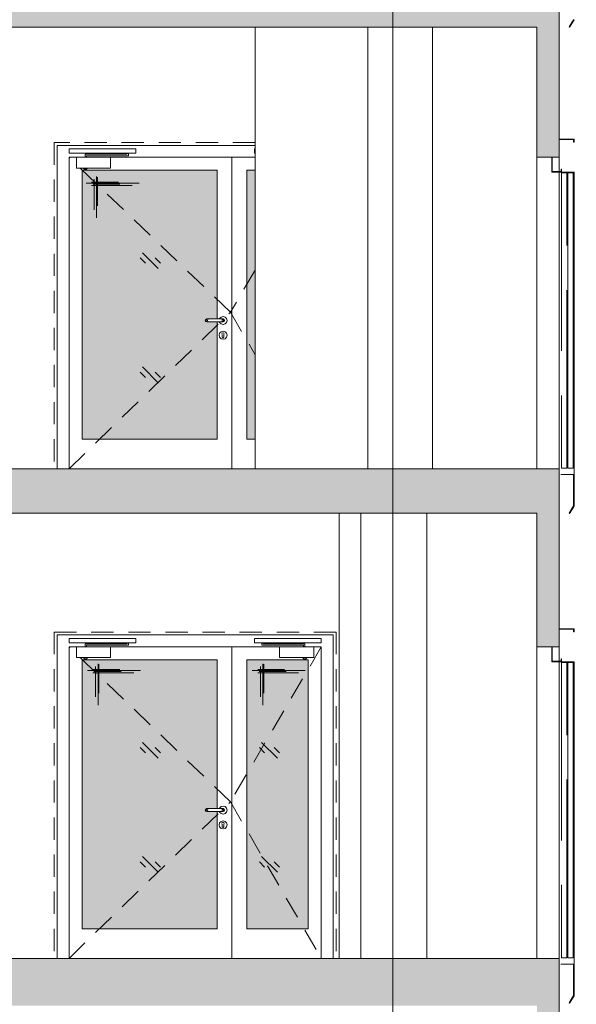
# Paper-space layout 'A-42 PRZEKRÓJ A-A' of a CAD drawing. Header units: millimetres. Extents: x 0 to 1114, y -5 to 726.
# Tile 28 of 92: x 190 to 227, y 224 to 290. Entities that reach past the tile are written whole.
import ezdxf
from ezdxf.xclip import XClip

# ---------------------------------------------------------------- set-up
doc = ezdxf.new("R2010")
doc.units = ezdxf.units.MM
doc.header["$MEASUREMENT"] = 0
doc.header["$XCLIPFRAME"] = 0
for name, pattern in [('ACAD_ISO02W100', [15, 12, -3]), ('DASHDOTX2', [1000, 500, -250, 0, -250]), ('LINIE_3', [25, 15, -10]), ('Przer. długie kreski', [2.5, 1.5, -1])]:
    doc.linetypes.add(name, pattern=pattern)
for name, color, linetype, lineweight, true_color in [('A_osie_Nr_pióra__16', 7, 'Continuous', 5, 0x0f0f0f), ('A_stolarka_Nr_pióra__254', 7, 'Continuous', 5, 0xfdfdfd), ('A_stolarka_Nr_pióra__9', 7, 'Continuous', 13, 0xadadad), ('A_winda_Nr_pióra__10', 7, 'Continuous', 13, 0x4b4b4b), ('A_ściany_Nr_pióra__9', 7, 'Continuous', 13, 0xadadad)]:
    doc.layers.add(name, color=color, linetype=linetype, lineweight=lineweight, true_color=true_color)
doc.layers.add('A_schody', color=7, linetype='Continuous')
doc.layers.add('A_stolarka', color=7, linetype='Continuous')
doc.layers.add('A_strop_Nr_pióra__1', color=7, linetype='Continuous', lineweight=20)
doc.layers.add('A_ściany_Nr_pióra__1', color=7, linetype='Continuous', lineweight=20)

# ---------------------------------------------------------------- blocks, each defined once
blk = doc.blocks.new('Rysunek_1_1', base_point=(-1560.278, -148.908))
at = {"layer": 'A_schody', "linetype": 'Continuous', "lineweight": 0, "true_color": 0x000000}
h = blk.add_hatch(color=18, dxfattribs=at)
h.paths.add_polyline_path([(81.694, 140.929), (175.424, 140.929), (226.244, 140.929), (306.913, 140.929), (548.587, 140.929), (548.587, 244.87), (543.567, 244.87), (543.567, 243.12), (527.617, 243.12), (527.617, 243.652), (527.767, 243.652), (527.767, 244.652), (524.676, 244.652), (524.676, 245.185), (524.826, 245.185), (524.826, 246.185), (521.735, 246.185), (521.735, 246.718), (521.885, 246.718), (521.885, 247.718), (518.794, 247.718), (518.794, 248.251), (518.944, 248.251), (518.944, 249.251), (515.853, 249.251), (515.853, 249.784), (516.003, 249.784), (516.003, 250.784), (512.912, 250.784), (512.912, 251.317), (513.062, 251.317), (513.062, 252.317), (509.971, 252.317), (509.971, 252.85), (510.121, 252.85), (510.121, 253.85), (507.03, 253.85), (507.03, 254.383), (507.18, 254.383), (507.18, 255.383), (504.089, 255.383), (504.089, 255.916), (504.239, 255.916), (504.239, 256.916), (501.148, 256.916), (501.148, 257.449), (501.298, 257.449), (501.298, 258.449), (498.572, 258.449), (498.207, 258.449), (498.207, 258.982), (498.357, 258.982), (498.357, 259.982), (498.277, 259.982), (479.827, 259.982), (479.827, 286.332), (482.217, 286.332), (482.217, 290.162), (496.884, 290.162), (527.025, 274.725), (529.906, 273.25), (543.567, 273.25), (543.567, 276.2), (527.437, 276.2), (527.437, 276.727), (527.587, 276.727), (527.587, 277.727), (524.454, 277.727), (524.454, 278.255), (524.604, 278.255), (524.604, 279.255), (521.471, 279.255), (521.471, 279.783), (521.621, 279.783), (521.621, 280.783), (518.488, 280.783), (518.488, 281.31), (518.638, 281.31), (518.638, 282.31), (515.505, 282.31), (515.505, 282.838), (515.655, 282.838), (515.655, 283.838), (512.522, 283.838), (512.522, 284.366), (512.672, 284.366), (512.672, 285.366), (509.539, 285.366), (509.539, 285.894), (509.689, 285.894), (509.689, 286.894), (506.556, 286.894), (506.556, 287.421), (506.706, 287.421), (506.706, 288.421), (503.573, 288.421), (503.573, 288.949), (503.723, 288.949), (503.723, 289.949), (500.59, 289.949), (500.59, 290.477), (500.74, 290.477), (500.74, 291.477), (497.79, 291.477), (497.607, 291.477), (497.607, 292.005), (497.757, 292.005), (497.757, 293.005), (497.647, 293.005), (497.497, 293.005), (494.627, 293.005), (479.247, 293.005), (479.217, 293.005), (479.217, 319.235), (481.647, 319.235), (481.647, 323.105), (496.903, 323.105), (527.216, 307.736), (530.839, 305.9), (543.567, 305.9), (543.567, 309.21), (530.456, 309.21), (527.627, 309.21), (527.627, 309.736), (527.777, 309.736), (527.777, 310.736), (524.617, 310.736), (524.617, 311.262), (524.767, 311.262), (524.767, 312.262), (521.607, 312.262), (521.607, 312.788), (521.757, 312.788), (521.757, 313.788), (518.597, 313.788), (518.597, 314.314), (518.747, 314.314), (518.747, 315.314), (515.587, 315.314), (515.587, 315.84), (515.737, 315.84), (515.737, 316.84), (512.577, 316.84), (512.577, 317.366), (512.727, 317.366), (512.727, 318.366), (509.567, 318.366), (509.567, 318.892), (509.717, 318.892), (509.717, 319.892), (506.557, 319.892), (506.557, 320.418), (506.707, 320.418), (506.707, 321.418), (503.547, 321.418), (503.547, 321.944), (503.697, 321.944), (503.697, 322.944), (500.537, 322.944), (500.537, 323.47), (500.687, 323.47), (500.687, 324.47), (497.527, 324.47), (497.527, 324.493), (497.527, 324.996), (497.677, 324.996), (497.677, 325.996), (497.647, 325.996), (497.177, 325.996), (479.547, 325.996), (479.547, 351.996), (481.717, 351.996), (481.717, 355.946), (498.578, 355.946), (527.341, 341.136), (530.809, 339.35), (543.567, 339.35), (543.567, 342.65), (527.677, 342.65), (527.677, 343.181), (527.827, 343.181), (527.827, 344.181), (524.703, 344.181), (524.703, 344.712), (524.853, 344.712), (524.853, 345.712), (521.729, 345.712), (521.729, 346.244), (521.879, 346.244), (521.879, 347.244), (518.755, 347.244), (518.755, 347.775), (518.905, 347.775), (518.905, 348.775), (515.781, 348.775), (515.781, 349.306), (515.931, 349.306), (515.931, 350.306), (512.807, 350.306), (512.807, 350.838), (512.957, 350.838), (512.957, 351.838), (509.833, 351.838), (509.833, 352.369), (509.983, 352.369), (509.983, 353.369), (506.859, 353.369), (506.859, 353.9), (507.009, 353.9), (507.009, 354.9), (503.885, 354.9), (503.885, 355.432), (504.035, 355.432), (504.035, 356.432), (500.911, 356.432), (500.911, 356.963), (501.061, 356.963), (501.061, 357.963), (497.937, 357.963), (497.937, 357.981), (497.937, 358.495), (498.087, 358.495), (498.087, 359.495), (497.607, 359.495), (494.957, 359.495), (479.467, 359.495), (479.467, 385.725), (481.827, 385.725), (481.827, 389.495), (496.894, 389.495), (527.195, 374.445), (530.547, 372.78), (543.567, 372.78), (543.567, 375.94), (527.557, 375.94), (527.557, 376.433), (527.707, 376.433), (527.707, 377.433), (524.551, 377.433), (524.551, 377.926), (524.701, 377.926), (524.701, 378.926), (521.545, 378.926), (521.545, 379.419), (521.695, 379.419), (521.695, 380.419), (518.539, 380.419), (518.539, 380.912), (518.689, 380.912), (518.689, 381.912), (515.533, 381.912), (515.533, 382.405), (515.683, 382.405), (515.683, 383.405), (512.527, 383.405), (512.527, 383.898), (512.677, 383.898), (512.677, 384.898), (509.521, 384.898), (509.521, 385.391), (509.671, 385.391), (509.671, 386.391), (506.515, 386.391), (506.515, 386.884), (506.665, 386.884), (506.665, 387.884), (506.416, 387.884), (503.509, 387.884), (503.509, 388.377), (503.659, 388.377), (503.659, 389.377), (503.413, 389.377), (500.503, 389.377), (500.503, 389.87), (500.653, 389.87), (500.653, 390.87), (500.41, 390.87), (497.813, 390.87), (497.497, 390.87), (497.497, 391.363), (497.647, 391.363), (497.647, 392.363), (479.397, 392.363), (479.397, 418.623), (481.617, 418.623), (481.617, 422.123), (498.369, 422.123), (527.387, 407.759), (531.063, 405.94), (543.567, 405.94), (543.567, 409.28), (527.697, 409.28), (527.697, 409.765), (527.847, 409.765), (527.847, 410.765), (524.697, 410.765), (524.697, 411.25), (524.847, 411.25), (524.847, 412.25), (521.697, 412.25), (521.697, 412.735), (521.847, 412.735), (521.847, 413.735), (518.697, 413.735), (518.697, 414.22), (518.847, 414.22), (518.847, 415.22), (515.697, 415.22), (515.697, 415.705), (515.847, 415.705), (515.847, 416.705), (512.697, 416.705), (512.697, 417.189), (512.847, 417.189), (512.847, 418.189), (509.697, 418.189), (509.697, 418.674), (509.847, 418.674), (509.847, 419.674), (506.697, 419.674), (506.697, 420.159), (506.847, 420.159), (506.847, 421.159), (503.697, 421.159), (503.697, 421.644), (503.847, 421.644), (503.847, 422.644), (500.697, 422.644), (500.697, 423.129), (500.847, 423.129), (500.847, 424.129), (497.697, 424.129), (497.697, 424.614), (497.847, 424.614), (497.847, 425.614), (479.317, 425.614), (479.317, 451.774), (481.707, 451.774), (481.707, 455.544), (496.931, 455.544), (527.257, 440.792), (530.881, 439.03), (543.567, 439.03), (543.567, 442.31), (527.567, 442.31), (527.567, 442.785), (527.717, 442.785), (527.717, 443.785), (524.533, 443.785), (524.533, 444.261), (524.683, 444.261), (524.683, 445.261), (521.499, 445.261), (521.499, 445.737), (521.649, 445.737), (521.649, 446.737), (518.465, 446.737), (518.465, 447.213), (518.615, 447.213), (518.615, 448.213), (515.431, 448.213), (515.431, 448.689), (515.581, 448.689), (515.581, 449.689), (512.397, 449.689), (512.397, 450.165), (512.547, 450.165), (512.547, 451.165), (509.363, 451.165), (509.363, 451.641), (509.513, 451.641), (509.513, 452.641), (506.329, 452.641), (506.329, 453.117), (506.479, 453.117), (506.479, 454.117), (503.295, 454.117), (503.295, 454.593), (503.445, 454.593), (503.445, 455.593), (500.261, 455.593), (500.261, 456.069), (500.411, 456.069), (500.411, 457.069), (497.227, 457.069), (497.227, 457.545), (497.377, 457.545), (497.377, 458.545), (479.247, 458.545), (479.247, 484.675), (481.019, 484.675), (481.019, 488.575), (496.868, 488.575), (530.662, 472.1), (543.567, 472.1), (543.567, 475.18), (527.767, 475.18), (527.767, 475.645), (527.917, 475.645), (527.917, 476.645), (524.761, 476.645), (524.761, 477.11), (524.911, 477.11), (524.911, 478.11), (521.755, 478.11), (521.755, 478.576), (521.905, 478.576), (521.905, 479.576), (518.749, 479.576), (518.749, 480.041), (518.899, 480.041), (518.899, 481.041), (515.743, 481.041), (515.743, 481.507), (515.893, 481.507), (515.893, 482.507), (512.737, 482.507), (512.737, 482.972), (512.887, 482.972), (512.887, 483.972), (509.731, 483.972), (509.731, 484.438), (509.881, 484.438), (509.881, 485.438), (506.725, 485.438), (506.725, 485.903), (506.875, 485.903), (506.875, 486.903), (503.719, 486.903), (503.719, 487.369), (503.869, 487.369), (503.869, 488.369), (500.713, 488.369), (500.713, 488.834), (500.863, 488.834), (500.863, 489.834), (497.707, 489.834), (497.707, 490.3), (497.857, 490.3), (497.857, 491.3), (479.277, 491.3), (479.277, 517.52), (481.377, 517.52), (481.377, 521.533), (478.41, 521.533), (478.41, 524.133), (477.357, 524.133), (352.051, 524.133), (352.051, 536.095), (543.567, 536.095), (543.567, 527.836), (543.567, 524.133), (547.587, 524.133), (547.587, 521.533), (543.567, 521.533), (543.567, 517.54), (548.587, 517.54), (548.587, 540.961), (543.567, 540.961), (543.567, 539.119), (348.996, 539.119), (348.996, 564.681), (346.838, 564.681), (346.838, 562.317), (85.194, 562.317), (85.194, 564.681), (81.694, 564.681), (81.694, 553.481), (85.194, 553.481), (85.194, 558.993), (147.194, 558.993), (147.194, 524.281), (131.294, 524.281), (131.294, 520.056), (146.901, 520.056), (146.901, 517.255), (150.894, 517.255), (150.894, 491.056), (131.644, 491.056), (131.644, 491.558), (131.794, 491.558), (131.794, 492.558), (128.604, 492.558), (128.604, 493.06), (128.754, 493.06), (128.754, 494.06), (125.564, 494.06), (125.564, 494.562), (125.714, 494.562), (125.714, 495.562), (122.524, 495.562), (122.524, 496.065), (122.674, 496.065), (122.674, 497.065), (119.484, 497.065), (119.484, 497.567), (119.634, 497.567), (119.634, 498.567), (116.444, 498.567), (116.444, 499.069), (116.594, 499.069), (116.594, 500.069), (113.404, 500.069), (113.404, 500.571), (113.554, 500.571), (113.554, 501.571), (110.364, 501.571), (110.364, 502.074), (110.514, 502.074), (110.514, 503.074), (107.324, 503.074), (107.324, 503.576), (107.474, 503.576), (107.474, 504.576), (104.284, 504.576), (104.284, 505.078), (104.434, 505.078), (104.434, 506.078), (101.244, 506.078), (101.244, 506.581), (101.394, 506.581), (101.394, 507.581), (98.194, 507.581), (85.194, 507.581), (85.194, 504.381), (101.294, 504.381), (133.823, 488.306), (146.674, 488.306), (146.674, 484.256), (150.694, 484.256), (150.694, 458.206), (131.244, 458.206), (131.244, 458.69), (131.394, 458.69), (131.394, 459.69), (128.264, 459.69), (128.264, 460.174), (128.414, 460.174), (128.414, 461.174), (125.284, 461.174), (125.284, 461.658), (125.434, 461.658), (125.434, 462.658), (122.304, 462.658), (122.304, 463.142), (122.454, 463.142), (122.454, 464.142), (119.324, 464.142), (119.324, 464.626), (119.474, 464.626), (119.474, 465.626), (116.344, 465.626), (116.344, 466.11), (116.494, 466.11), (116.494, 467.11), (113.364, 467.11), (113.364, 467.594), (113.514, 467.594), (113.514, 468.594), (110.384, 468.594), (110.384, 469.078), (110.534, 469.078), (110.534, 470.078), (107.404, 470.078), (107.404, 470.562), (107.554, 470.562), (107.554, 471.562), (104.424, 471.562), (104.424, 472.046), (104.574, 472.046), (104.574, 473.046), (101.444, 473.046), (101.444, 473.531), (101.594, 473.531), (101.594, 474.531), (101.044, 474.531), (85.194, 474.531), (85.194, 471.531), (101.123, 471.531), (133.451, 455.431), (147.014, 455.431), (147.014, 451.371), (150.394, 451.371), (150.394, 425.231), (130.844, 425.231), (130.844, 425.744), (130.994, 425.744), (130.994, 426.744), (127.904, 426.744), (127.904, 427.258), (128.054, 427.258), (128.054, 428.258), (124.964, 428.258), (124.964, 428.771), (125.114, 428.771), (125.114, 429.771), (122.024, 429.771), (122.024, 430.285), (122.174, 430.285), (122.174, 431.285), (119.084, 431.285), (119.084, 431.799), (119.234, 431.799), (119.234, 432.799), (116.144, 432.799), (116.144, 433.312), (116.294, 433.312), (116.294, 434.312), (113.204, 434.312), (113.204, 434.826), (113.354, 434.826), (113.354, 435.826), (110.264, 435.826), (110.264, 436.34), (110.414, 436.34), (110.414, 437.34), (107.324, 437.34), (107.324, 437.853), (107.474, 437.853), (107.474, 438.853), (104.384, 438.853), (104.384, 439.367), (104.534, 439.367), (104.534, 440.367), (101.444, 440.367), (101.444, 440.881), (101.594, 440.881), (101.594, 441.881), (98.394, 441.881), (85.194, 441.881), (85.194, 438.631), (101.54, 438.631), (133.928, 421.956), (146.574, 421.956), (146.574, 418.066), (150.194, 418.066), (150.194, 391.956), (130.844, 391.956), (130.844, 392.467), (130.994, 392.467), (130.994, 393.467), (127.814, 393.467), (127.814, 393.978), (127.964, 393.978), (127.964, 394.978), (124.784, 394.978), (124.784, 395.49), (124.934, 395.49), (124.934, 396.49), (121.754, 396.49), (121.754, 397.001), (121.904, 397.001), (121.904, 398.001), (118.724, 398.001), (118.724, 398.512), (118.874, 398.512), (118.874, 399.512), (115.694, 399.512), (115.694, 400.024), (115.844, 400.024), (115.844, 401.024), (112.664, 401.024), (112.664, 401.535), (112.814, 401.535), (112.814, 402.535), (109.634, 402.535), (109.634, 403.046), (109.784, 403.046), (109.784, 404.046), (106.604, 404.046), (106.604, 404.558), (106.754, 404.558), (106.754, 405.558), (103.574, 405.558), (103.574, 406.069), (103.724, 406.069), (103.724, 407.069), (100.544, 407.069), (100.544, 407.581), (100.694, 407.581), (100.694, 408.581), (97.494, 408.581), (85.194, 408.581), (85.194, 405.431), (100.469, 405.431), (133.448, 388.981), (146.924, 388.981), (146.924, 385.311), (150.794, 385.311), (150.794, 358.881), (131.244, 358.881), (131.244, 359.376), (131.394, 359.376), (131.394, 360.376), (128.244, 360.376), (128.244, 360.871), (128.394, 360.871), (128.394, 361.871), (125.244, 361.871), (125.244, 362.367), (125.394, 362.367), (125.394, 363.367), (122.244, 363.367), (122.244, 363.862), (122.394, 363.862), (122.394, 364.862), (119.244, 364.862), (119.244, 365.358), (119.394, 365.358), (119.394, 366.358), (116.244, 366.358), (116.244, 366.853), (116.394, 366.853), (116.394, 367.853), (113.244, 367.853), (113.244, 368.349), (113.394, 368.349), (113.394, 369.349), (110.244, 369.349), (110.244, 369.844), (110.394, 369.844), (110.394, 370.844), (107.244, 370.844), (107.244, 371.34), (107.394, 371.34), (107.394, 372.34), (104.244, 372.34), (104.244, 372.835), (104.394, 372.835), (104.394, 373.835), (101.244, 373.835), (101.244, 374.331), (101.394, 374.331), (101.394, 375.331), (98.194, 375.331), (85.194, 375.331), (85.194, 372.331), (100.9, 372.331), (134.251, 355.706), (146.737, 355.706), (146.737, 352.136), (150.694, 352.136), (150.694, 325.906), (150.494, 325.906), (131.144, 325.906), (131.144, 326.408), (131.294, 326.408), (131.294, 327.408), (128.164, 327.408), (128.164, 327.91), (128.314, 327.91), (128.314, 328.91), (125.184, 328.91), (125.184, 329.412), (125.334, 329.412), (125.334, 330.412), (122.204, 330.412), (122.204, 330.915), (122.354, 330.915), (122.354, 331.915), (119.224, 331.915), (119.224, 332.417), (119.374, 332.417), (119.374, 333.417), (116.244, 333.417), (116.244, 333.919), (116.394, 333.919), (116.394, 334.919), (113.264, 334.919), (113.264, 335.421), (113.414, 335.421), (113.414, 336.421), (110.284, 336.421), (110.284, 336.924), (110.434, 336.924), (110.434, 337.924), (107.304, 337.924), (107.304, 338.426), (107.454, 338.426), (107.454, 339.426), (104.324, 339.426), (104.324, 339.928), (104.474, 339.928), (104.474, 340.928), (101.344, 340.928), (101.344, 341.431), (101.494, 341.431), (101.494, 342.431), (98.294, 342.431), (85.194, 342.431), (85.194, 339.231), (101.379, 339.231), (134.06, 322.756), (146.544, 322.756), (146.544, 319.066), (150.494, 319.066), (150.494, 292.856), (130.894, 292.856), (130.844, 292.856), (130.844, 293.321), (130.994, 293.321), (130.994, 294.321), (127.884, 294.321), (127.884, 294.787), (128.034, 294.787), (128.034, 295.787), (124.924, 295.787), (124.924, 296.253), (125.074, 296.253), (125.074, 297.253), (121.964, 297.253), (121.964, 297.719), (122.114, 297.719), (122.114, 298.719), (119.004, 298.719), (119.004, 299.185), (119.154, 299.185), (119.154, 300.185), (116.044, 300.185), (116.044, 300.651), (116.194, 300.651), (116.194, 301.651), (113.084, 301.651), (113.084, 302.117), (113.234, 302.117), (113.234, 303.117), (110.124, 303.117), (110.124, 303.583), (110.274, 303.583), (110.274, 304.583), (107.164, 304.583), (107.164, 305.049), (107.314, 305.049), (107.314, 306.049), (104.204, 306.049), (104.204, 306.515), (104.354, 306.515), (104.354, 307.515), (101.244, 307.515), (101.244, 307.981), (101.394, 307.981), (101.394, 308.981), (98.194, 308.981), (85.194, 308.981), (85.194, 306.131), (100.659, 306.131), (132.664, 290.281), (147.001, 290.281), (147.001, 286.281), (150.794, 286.281), (150.894, 286.281), (150.894, 260.081), (150.794, 260.081), (131.544, 260.081), (131.544, 260.54), (131.694, 260.54), (131.694, 261.54), (128.514, 261.54), (128.514, 261.999), (128.664, 261.999), (128.664, 262.999), (125.484, 262.999), (125.484, 263.458), (125.634, 263.458), (125.634, 264.458), (122.454, 264.458), (122.454, 264.917), (122.604, 264.917), (122.604, 265.917), (119.424, 265.917), (119.424, 266.376), (119.574, 266.376), (119.574, 267.376), (116.394, 267.376), (116.394, 267.835), (116.544, 267.835), (116.544, 268.835), (113.364, 268.835), (113.364, 269.294), (113.514, 269.294), (113.514, 270.294), (110.334, 270.294), (110.334, 270.753), (110.484, 270.753), (110.484, 271.753), (107.304, 271.753), (107.304, 272.212), (107.454, 272.212), (107.454, 273.212), (104.274, 273.212), (104.274, 273.671), (104.424, 273.671), (104.424, 274.671), (101.244, 274.671), (101.244, 275.131), (101.394, 275.131), (101.394, 276.131), (98.194, 276.131), (85.194, 276.131), (85.194, 276.281), (81.694, 276.281), (81.694, 161.081)])
h.paths.add_polyline_path([(85.194, 241.081), (99.89, 241.081), (133.69, 224.181), (146.852, 224.181), (146.852, 220.611), (150.594, 220.611), (150.594, 194.081), (134.194, 194.081), (130.994, 194.081), (130.844, 194.081), (130.844, 194.581), (130.994, 194.581), (130.994, 195.581), (127.874, 195.581), (127.874, 196.081), (128.024, 196.081), (128.024, 197.081), (124.904, 197.081), (124.904, 197.581), (125.054, 197.581), (125.054, 198.581), (121.934, 198.581), (121.934, 199.081), (122.084, 199.081), (122.084, 200.081), (118.964, 200.081), (118.964, 200.581), (119.114, 200.581), (119.114, 201.581), (115.994, 201.581), (115.994, 202.081), (116.144, 202.081), (116.144, 203.081), (113.024, 203.081), (113.024, 203.581), (113.174, 203.581), (113.174, 204.581), (110.054, 204.581), (110.054, 205.081), (110.204, 205.081), (110.204, 206.081), (107.084, 206.081), (107.084, 206.581), (107.234, 206.581), (107.234, 207.581), (104.114, 207.581), (104.114, 208.081), (104.264, 208.081), (104.264, 209.081), (101.144, 209.081), (101.144, 209.581), (101.294, 209.581), (101.294, 210.581), (85.694, 210.581), (85.194, 210.581)], flags=0)
h.paths.add_polyline_path([(85.194, 207.481), (100.985, 207.481), (134.051, 190.781), (147.294, 190.781), (147.294, 187.311), (150.694, 187.311), (150.694, 161.081), (129.144, 161.081), (129.144, 161.711), (129.294, 161.711), (129.294, 162.711), (126.2, 162.711), (126.2, 163.341), (126.35, 163.341), (126.35, 164.341), (123.255, 164.341), (123.255, 164.971), (123.405, 164.971), (123.405, 165.971), (120.311, 165.971), (120.311, 166.601), (120.461, 166.601), (120.461, 167.601), (117.366, 167.601), (117.366, 168.231), (117.516, 168.231), (117.516, 169.231), (114.422, 169.231), (114.422, 169.861), (114.572, 169.861), (114.572, 170.861), (111.477, 170.861), (111.477, 171.491), (111.627, 171.491), (111.627, 172.491), (108.533, 172.491), (108.533, 173.121), (108.683, 173.121), (108.683, 174.121), (105.588, 174.121), (105.588, 174.751), (105.738, 174.751), (105.738, 175.751), (102.644, 175.751), (102.644, 176.381), (102.794, 176.381), (102.794, 177.381), (99.594, 177.381), (85.694, 177.381), (85.194, 177.381)], flags=0)
h.paths.add_polyline_path([(98.194, 243.581), (85.194, 243.581), (85.194, 273.581), (100.052, 273.581), (134.109, 257.181), (146.856, 257.181), (146.856, 253.581), (150.794, 253.581), (150.794, 227.081), (131.244, 227.081), (131.244, 227.581), (131.394, 227.581), (131.394, 228.581), (128.244, 228.581), (128.244, 229.081), (128.394, 229.081), (128.394, 230.081), (125.244, 230.081), (125.244, 230.581), (125.394, 230.581), (125.394, 231.581), (122.244, 231.581), (122.244, 232.081), (122.394, 232.081), (122.394, 233.081), (119.244, 233.081), (119.244, 233.581), (119.394, 233.581), (119.394, 234.581), (116.244, 234.581), (116.244, 235.081), (116.394, 235.081), (116.394, 236.081), (113.244, 236.081), (113.244, 236.581), (113.394, 236.581), (113.394, 237.581), (110.244, 237.581), (110.244, 238.081), (110.394, 238.081), (110.394, 239.081), (107.244, 239.081), (107.244, 239.581), (107.394, 239.581), (107.394, 240.581), (104.244, 240.581), (104.244, 241.081), (104.394, 241.081), (104.394, 242.081), (101.244, 242.081), (101.244, 242.581), (101.394, 242.581), (101.394, 243.581)], flags=0)
h.paths.add_polyline_path([(172.924, 149.057), (153.247, 149.057), (153.247, 526.588), (172.924, 526.588)], flags=0)
h.paths.add_polyline_path([(153.247, 529.128), (153.247, 540.019), (153.247, 558.993), (197.906, 558.993), (197.906, 529.128), (175.424, 529.128)], flags=0)
h.paths.add_polyline_path([(175.424, 458.356), (175.424, 487.895), (224.744, 487.895), (224.744, 479.356), (226.244, 479.356), (226.244, 491.056), (175.424, 491.056), (175.424, 520.915), (224.744, 520.915), (224.744, 512.056), (226.244, 512.056), (226.244, 526.757), (254.323, 526.757), (254.323, 149.057), (226.244, 149.057), (226.244, 161.081), (175.424, 161.081), (175.424, 190.716), (224.744, 190.716), (224.744, 182.081), (226.244, 182.081), (226.244, 194.081), (175.424, 194.081), (175.424, 223.904), (224.744, 223.904), (224.744, 215.081), (226.244, 215.081), (226.244, 227.081), (175.424, 227.081), (175.424, 257.094), (224.744, 257.094), (224.744, 248.081), (226.244, 248.081), (226.244, 260.081), (175.424, 260.081), (175.424, 289.86), (224.744, 289.86), (224.744, 281.081), (226.244, 281.081), (226.244, 292.856), (175.424, 292.856), (175.424, 322.879), (224.744, 322.879), (224.744, 313.856), (226.244, 313.856), (226.244, 325.906), (175.424, 325.906), (175.424, 355.9), (224.744, 355.9), (224.744, 346.906), (226.244, 346.906), (226.244, 359.081), (175.424, 359.081), (175.424, 388.92), (224.744, 388.92), (224.744, 380.081), (226.244, 380.081), (226.244, 392.156), (175.424, 392.156), (175.424, 421.855), (224.744, 421.855), (224.744, 413.156), (226.244, 413.156), (226.244, 425.381), (175.424, 425.381), (175.424, 454.875), (224.744, 454.875), (224.744, 446.381), (226.244, 446.381), (226.244, 458.356)], flags=0)
h.paths.add_polyline_path([(224.744, 529.128), (198.906, 529.128), (198.906, 558.993), (214.553, 558.993), (214.553, 554.428), (218.278, 554.428), (218.278, 558.993), (280.423, 558.993), (280.423, 554.428), (284.064, 554.428), (284.064, 558.993), (332.796, 558.993), (346.125, 558.993), (346.125, 552.476), (347.029, 552.476), (347.029, 524.133), (332.796, 524.133), (311.061, 524.133), (311.061, 529.128), (305.413, 529.128), (256.333, 529.128), (254.833, 529.128), (226.244, 529.128)], flags=0)
h.paths.add_polyline_path([(255.709, 227.081), (255.709, 253.581), (259.467, 253.581), (259.467, 256.491), (278.972, 256.491), (278.972, 253.581), (283.324, 253.581), (283.324, 248.081), (285.053, 248.081), (285.053, 260.081), (256.323, 260.081), (255.823, 260.081), (255.823, 286.356), (258.688, 286.356), (258.688, 289.266), (279.283, 289.266), (279.283, 286.356), (283.254, 286.356), (283.254, 281.081), (285.053, 281.081), (285.053, 292.856), (256.323, 292.856), (255.823, 292.856), (255.823, 319.066), (258.343, 319.066), (258.343, 322.256), (279.153, 322.256), (279.153, 319.066), (283.634, 319.066), (283.634, 313.856), (285.053, 313.856), (285.053, 325.906), (256.323, 325.906), (255.823, 325.906), (255.823, 352.136), (258.283, 352.136), (258.283, 355.416), (279.133, 355.416), (279.133, 352.136), (283.504, 352.136), (283.504, 346.906), (285.053, 346.906), (285.053, 359.081), (256.323, 359.081), (255.823, 359.081), (255.823, 385.311), (258.573, 385.311), (258.573, 388.571), (279.593, 388.571), (279.593, 385.311), (283.494, 385.311), (283.494, 380.081), (285.053, 380.081), (285.053, 392.156), (256.323, 392.156), (255.823, 392.156), (255.823, 418.066), (258.523, 418.066), (258.523, 421.666), (279.293, 421.666), (279.293, 418.066), (283.494, 418.066), (283.494, 413.156), (285.053, 413.156), (285.053, 425.381), (256.323, 425.381), (255.823, 425.381), (255.823, 451.371), (258.099, 451.371), (258.099, 455.501), (279.815, 455.501), (279.815, 451.371), (283.574, 451.371), (283.574, 446.381), (285.053, 446.381), (285.053, 458.356), (256.323, 458.356), (255.823, 458.356), (255.823, 484.206), (258.703, 484.206), (258.703, 488.306), (279.604, 488.306), (279.583, 484.206), (283.574, 484.206), (283.574, 479.356), (285.053, 479.356), (285.053, 491.056), (256.323, 491.056), (255.823, 491.056), (255.823, 517.226), (258.689, 517.226), (258.689, 519.525), (258.689, 521.328), (255.923, 521.328), (255.923, 528.128), (283.474, 528.128), (283.474, 521.328), (279.543, 521.328), (279.543, 517.226), (283.674, 517.226), (283.674, 512.056), (285.053, 512.056), (285.053, 527.628), (305.413, 527.628), (305.413, 149.057), (285.053, 149.057), (285.053, 161.081), (256.323, 161.081), (255.823, 161.081), (255.823, 187.581), (258.382, 187.581), (258.382, 190.681), (279.823, 190.681), (279.823, 187.581), (283.474, 187.581), (283.474, 182.081), (285.053, 182.081), (285.053, 194.081), (256.323, 194.081), (255.823, 194.081), (255.823, 220.581), (258.433, 220.581), (258.433, 223.491), (279.303, 223.491), (279.303, 220.581), (283.413, 220.581), (283.413, 215.081), (285.053, 215.081), (285.053, 227.081), (256.209, 227.081)], flags=0)
h.paths.add_polyline_path([(306.913, 289.828), (477.357, 289.828), (477.357, 260.081), (306.913, 260.081)], flags=0)
h.paths.add_polyline_path([(458.097, 161.081), (306.913, 161.081), (306.913, 190.96), (458.097, 190.96)], flags=0)
h.paths.add_polyline_path([(306.913, 458.356), (306.913, 488.028), (477.357, 488.028), (477.357, 458.356)], flags=0)
h.paths.add_polyline_path([(306.913, 425.381), (306.913, 455.328), (477.357, 455.328), (477.357, 425.381)], flags=0)
h.paths.add_polyline_path([(477.357, 392.156), (306.913, 392.156), (306.913, 422.353), (477.357, 422.353), (477.357, 392.363)], flags=0)
h.paths.add_polyline_path([(477.357, 491.056), (306.913, 491.056), (306.913, 521.064), (477.357, 521.064)], flags=0)
h.paths.add_polyline_path([(306.913, 193.881), (306.913, 224.053), (477.357, 224.053), (477.357, 193.881), (458.097, 193.881)], flags=0)
h.paths.add_polyline_path([(306.913, 325.906), (306.913, 356.053), (477.357, 356.053), (477.357, 325.906)], flags=0)
h.paths.add_polyline_path([(306.913, 389.128), (477.357, 389.128), (477.357, 359.081), (306.913, 359.081)], flags=0)
h.paths.add_polyline_path([(477.357, 292.856), (306.913, 292.856), (306.913, 322.878), (477.357, 322.878)], flags=0)
h.paths.add_polyline_path([(306.913, 257.053), (477.357, 257.053), (477.357, 227.081), (306.913, 227.081)], flags=0)
h.paths.add_polyline_path([(460.097, 161.23), (459.597, 161.23), (459.597, 190.96), (477.357, 190.96), (477.357, 187.48), (482.007, 187.48), (482.007, 190.96), (498.336, 190.96), (519.447, 181.159), (521.347, 180.277), (521.347, 179.775), (543.567, 179.775), (543.567, 161.23)], flags=0)
h.paths.add_polyline_path([(479.747, 220.551), (482.078, 220.551), (482.078, 224.303), (496.973, 224.303), (527.249, 209.225), (530.883, 207.415), (543.567, 207.415), (543.567, 182.775), (522.45, 182.775), (519.677, 182.775), (519.677, 184.164), (516.687, 184.164), (516.687, 185.552), (513.697, 185.552), (513.697, 186.94), (510.707, 186.94), (510.707, 188.328), (507.717, 188.328), (507.717, 189.716), (504.727, 189.716), (504.727, 191.104), (501.737, 191.104), (501.737, 192.492), (498.747, 192.492), (498.747, 193.881), (497.557, 193.881), (479.747, 193.881)], flags=0)
h.paths.add_polyline_path([(479.827, 253.051), (481.977, 253.051), (481.977, 256.781), (498.162, 256.781), (527.183, 241.654), (528.401, 241.02), (529.443, 241.02), (543.567, 241.02), (543.567, 210.76), (530.484, 210.76), (527.727, 210.76), (527.727, 211.236), (527.877, 211.236), (527.877, 212.236), (524.74, 212.236), (524.74, 212.712), (524.89, 212.712), (524.89, 213.712), (521.753, 213.712), (521.753, 214.189), (521.903, 214.189), (521.903, 215.189), (518.766, 215.189), (518.766, 215.665), (518.916, 215.665), (518.916, 216.665), (515.779, 216.665), (515.779, 217.142), (515.929, 217.142), (515.929, 218.142), (512.792, 218.142), (512.792, 218.618), (512.942, 218.618), (512.942, 219.618), (509.805, 219.618), (509.805, 220.095), (509.955, 220.095), (509.955, 221.095), (506.818, 221.095), (506.818, 221.571), (506.968, 221.571), (506.968, 222.571), (503.831, 222.571), (503.831, 223.048), (503.981, 223.048), (503.981, 224.048), (500.844, 224.048), (500.844, 224.524), (500.994, 224.524), (500.994, 225.524), (497.994, 225.524), (497.857, 225.524), (497.857, 226.001), (498.007, 226.001), (498.007, 227.001), (497.597, 227.001), (479.827, 227.001)], flags=0)
at = {"layer": 'A_stolarka', "linetype": 'Continuous', "lineweight": 0, "true_color": 0x2d2d2d}
for points in [[(203.188, 280.201), (194.088, 280.201), (194.088, 262.081), (203.188, 262.081), (203.188, 269.981), (202.488, 269.981), (202.418, 270.01), (202.388, 270.081), (202.418, 270.151), (202.488, 270.181), (203.188, 270.181)], [(205.188, 280.201), (205.188, 262.081), (205.754, 262.081), (205.754, 280.201)], [(203.188, 247.201), (194.088, 247.201), (194.088, 229.081), (203.188, 229.081), (203.188, 236.981), (202.488, 236.981), (202.418, 237.01), (202.388, 237.081), (202.418, 237.151), (202.488, 237.181), (203.188, 237.181)], [(205.188, 247.201), (205.188, 229.081), (209.328, 229.081), (209.328, 247.201)]]:
    blk.add_hatch(color=250, dxfattribs=at).paths.add_polyline_path(points)
at = {"layer": 'A_osie_Nr_pióra__16', "color": 250, "linetype": 'DASHDOTX2', "lineweight": 5, "true_color": 0x0f0f0f}
blk.add_line((215.019, 533.433), (215.019, 175.184), dxfattribs=at)
at = {"layer": 'A_stolarka_Nr_pióra__254', "color": 7, "linetype": 'Continuous', "lineweight": 5, "true_color": 0xfdfdfd}
for p, q in [((194.731, 279.405), (196.532, 279.405)), ((194.909, 279.606), (194.909, 277.549)), ((195.07, 279.781), (195.07, 276.994)), ((195.136, 279.751), (195.136, 277.806)), ((194.354, 279.339), (197.929, 279.339)), ((194.731, 279.179), (197.475, 279.179)), ((194.839, 279.262), (196.639, 279.262)), ((195.162, 246.937), (195.162, 244.15)), ((195.228, 246.907), (195.228, 244.962)), ((206.262, 246.937), (206.262, 244.15)), ((206.328, 246.907), (206.328, 244.962)), ((194.446, 246.495), (198.021, 246.495)), ((194.824, 246.561), (196.624, 246.561)), ((194.824, 246.335), (197.568, 246.335)), ((194.931, 246.418), (196.731, 246.418)), ((195.002, 246.762), (195.002, 244.705)), ((205.546, 246.495), (209.121, 246.495)), ((205.924, 246.561), (207.724, 246.561)), ((205.924, 246.335), (208.668, 246.335)), ((206.031, 246.418), (207.831, 246.418)), ((206.102, 246.762), (206.102, 244.705))]:
    blk.add_line(p, q, dxfattribs=at)
at = {"layer": 'A_stolarka_Nr_pióra__9', "color": 253, "linetype": 'Przer. długie kreski', "lineweight": 13, "true_color": 0xadadad}
for p, q in [((192.208, 282.081), (192.208, 260.081)), ((205.754, 282.081), (192.208, 282.081)), ((204.088, 270.641), (193.208, 281.081)), ((205.754, 273.482), (204.088, 270.641)), ((193.208, 260.081), (204.088, 270.641)), ((204.088, 270.641), (205.754, 267.767)), ((211.208, 249.081), (192.208, 249.081)), ((192.208, 249.081), (192.208, 227.081)), ((211.208, 249.081), (211.208, 227.081)), ((204.088, 237.641), (193.208, 248.081)), ((210.208, 248.081), (204.088, 237.641)), ((193.208, 227.081), (204.088, 237.641)), ((204.088, 237.641), (210.208, 227.081))]:
    blk.add_line(p, q, dxfattribs=at)
at = {"layer": 'A_stolarka_Nr_pióra__9', "color": 253, "linetype": 'Continuous', "lineweight": 13, "true_color": 0xadadad}
for p, q in [((192.408, 281.881), (192.408, 260.081)), ((205.754, 281.881), (192.408, 281.881)), ((193.208, 281.081), (205.754, 281.081)), ((193.208, 281.081), (193.208, 260.081)), ((204.188, 260.081), (204.188, 281.081)), ((194.088, 262.081), (194.088, 280.201)), ((194.088, 280.201), (203.188, 280.201)), ((203.188, 280.201), (203.188, 270.181)), ((205.188, 280.201), (205.188, 262.081)), ((205.754, 280.201), (205.188, 280.201)), ((198.363, 273.938), (198.009, 274.292)), ((199.216, 273.585), (198.156, 274.645)), ((199.363, 273.938), (199.009, 274.292)), ((202.418, 270.151), (202.388, 270.081)), ((202.433, 270.151), (202.406, 270.081)), ((202.488, 270.181), (202.418, 270.151)), ((202.481, 270.151), (202.46, 270.081)), ((203.588, 270.181), (202.488, 270.181)), ((202.553, 270.151), (202.542, 270.081)), ((203.345, 270.181), (203.355, 270.216)), ((203.355, 270.216), (203.453, 270.314)), ((203.453, 270.314), (203.588, 270.351)), ((203.523, 270.151), (203.535, 270.081)), ((203.588, 270.351), (203.723, 270.314)), ((203.588, 270.181), (203.659, 270.151)), ((203.596, 270.151), (203.617, 270.081)), ((203.644, 270.151), (203.671, 270.081)), ((203.659, 270.151), (203.688, 270.081)), ((203.723, 270.314), (203.822, 270.216)), ((203.822, 270.216), (203.858, 270.081)), ((202.388, 270.081), (202.418, 270.01)), ((202.406, 270.081), (202.433, 270.01)), ((202.418, 270.01), (202.488, 269.981)), ((202.46, 270.081), (202.481, 270.01)), ((203.588, 269.981), (202.488, 269.981)), ((202.542, 270.081), (202.553, 270.01)), ((203.188, 269.981), (203.188, 262.081)), ((203.355, 269.946), (203.345, 269.981)), ((203.453, 269.847), (203.355, 269.946)), ((203.588, 269.811), (203.453, 269.847)), ((203.535, 270.081), (203.523, 270.01)), ((203.659, 270.01), (203.588, 269.981)), ((203.723, 269.847), (203.588, 269.811)), ((203.617, 270.081), (203.596, 270.01)), ((203.671, 270.081), (203.644, 270.01)), ((203.688, 270.081), (203.659, 270.01)), ((203.822, 269.946), (203.723, 269.847)), ((203.858, 270.081), (203.822, 269.946)), ((203.318, 269.081), (203.355, 269.216)), ((203.355, 268.946), (203.318, 269.081)), ((203.355, 269.216), (203.453, 269.314)), ((203.453, 268.847), (203.355, 268.946)), ((203.453, 269.314), (203.588, 269.351)), ((203.588, 268.811), (203.453, 268.847)), ((203.535, 269.232), (203.514, 269.177)), ((203.588, 269.255), (203.535, 269.232)), ((203.538, 268.956), (203.538, 269.125)), ((203.553, 268.92), (203.538, 268.956)), ((203.588, 268.906), (203.553, 268.92)), ((203.588, 269.351), (203.723, 269.314)), ((203.642, 269.232), (203.588, 269.255)), ((203.624, 268.92), (203.588, 268.906)), ((203.723, 268.847), (203.588, 268.811)), ((203.638, 268.956), (203.624, 268.92)), ((203.638, 269.125), (203.663, 269.177)), ((203.638, 269.125), (203.638, 268.956)), ((203.663, 269.177), (203.642, 269.232)), ((203.723, 269.314), (203.822, 269.216)), ((203.822, 268.946), (203.723, 268.847)), ((203.822, 269.216), (203.858, 269.081)), ((203.858, 269.081), (203.822, 268.946)), ((199.216, 265.887), (198.156, 266.948)), ((198.363, 266.241), (198.009, 266.594)), ((199.363, 266.241), (199.009, 266.594)), ((203.188, 262.081), (194.088, 262.081)), ((205.188, 262.081), (205.754, 262.081)), ((205.754, 260.081), (192.208, 260.081)), ((211.008, 248.881), (192.408, 248.881)), ((192.408, 248.881), (192.408, 227.081)), ((211.008, 248.881), (211.008, 227.081)), ((193.208, 248.081), (210.208, 248.081)), ((193.208, 248.081), (193.208, 227.081)), ((204.188, 227.081), (204.188, 248.081)), ((210.208, 248.081), (210.208, 227.081)), ((194.088, 229.081), (194.088, 247.201)), ((194.088, 247.201), (203.188, 247.201)), ((203.188, 247.201), (203.188, 237.181)), ((205.188, 247.201), (205.188, 229.081)), ((209.328, 247.201), (205.188, 247.201)), ((209.328, 229.081), (209.328, 247.201)), ((199.216, 240.585), (198.156, 241.645)), ((207.247, 240.585), (206.186, 241.645)), ((198.363, 240.938), (198.009, 241.292)), ((199.363, 240.938), (199.009, 241.292)), ((206.393, 240.938), (206.04, 241.292)), ((207.393, 240.938), (207.04, 241.292)), ((202.418, 237.151), (202.388, 237.081)), ((202.388, 237.081), (202.418, 237.01)), ((202.433, 237.151), (202.406, 237.081)), ((202.406, 237.081), (202.433, 237.01)), ((202.488, 237.181), (202.418, 237.151)), ((202.418, 237.01), (202.488, 236.981)), ((202.481, 237.151), (202.46, 237.081)), ((202.46, 237.081), (202.481, 237.01)), ((203.588, 237.181), (202.488, 237.181)), ((203.588, 236.981), (202.488, 236.981)), ((202.553, 237.151), (202.542, 237.081)), ((202.542, 237.081), (202.553, 237.01)), ((203.188, 236.981), (203.188, 229.081)), ((203.345, 237.181), (203.355, 237.216)), ((203.355, 236.946), (203.345, 236.981)), ((203.355, 237.216), (203.453, 237.314)), ((203.453, 236.847), (203.355, 236.946)), ((203.453, 237.314), (203.588, 237.351)), ((203.523, 237.151), (203.535, 237.081)), ((203.535, 237.081), (203.523, 237.01)), ((203.588, 237.351), (203.723, 237.314)), ((203.588, 237.181), (203.659, 237.151)), ((203.659, 237.01), (203.588, 236.981)), ((203.596, 237.151), (203.617, 237.081)), ((203.617, 237.081), (203.596, 237.01)), ((203.644, 237.151), (203.671, 237.081)), ((203.671, 237.081), (203.644, 237.01)), ((203.659, 237.151), (203.688, 237.081)), ((203.688, 237.081), (203.659, 237.01)), ((203.723, 237.314), (203.822, 237.216)), ((203.822, 236.946), (203.723, 236.847)), ((203.822, 237.216), (203.858, 237.081)), ((203.858, 237.081), (203.822, 236.946)), ((203.355, 236.216), (203.453, 236.314)), ((203.588, 236.811), (203.453, 236.847)), ((203.453, 236.314), (203.588, 236.351)), ((203.723, 236.847), (203.588, 236.811)), ((203.588, 236.351), (203.723, 236.314)), ((203.723, 236.314), (203.822, 236.216)), ((203.318, 236.081), (203.355, 236.216)), ((203.355, 235.946), (203.318, 236.081)), ((203.453, 235.847), (203.355, 235.946)), ((203.588, 235.811), (203.453, 235.847)), ((203.535, 236.232), (203.514, 236.177)), ((203.588, 236.255), (203.535, 236.232)), ((203.538, 235.956), (203.538, 236.125)), ((203.553, 235.92), (203.538, 235.956)), ((203.588, 235.906), (203.553, 235.92)), ((203.642, 236.232), (203.588, 236.255)), ((203.624, 235.92), (203.588, 235.906)), ((203.723, 235.847), (203.588, 235.811)), ((203.638, 235.956), (203.624, 235.92)), ((203.638, 236.125), (203.663, 236.177)), ((203.638, 236.125), (203.638, 235.956)), ((203.663, 236.177), (203.642, 236.232)), ((203.822, 235.946), (203.723, 235.847)), ((203.822, 236.216), (203.858, 236.081)), ((203.858, 236.081), (203.822, 235.946)), ((199.216, 232.887), (198.156, 233.948)), ((207.247, 232.887), (206.186, 233.948)), ((198.363, 233.241), (198.009, 233.594)), ((199.363, 233.241), (199.009, 233.594)), ((206.393, 233.241), (206.04, 233.594)), ((207.393, 233.241), (207.04, 233.594)), ((203.188, 229.081), (194.088, 229.081)), ((205.188, 229.081), (209.328, 229.081)), ((211.208, 227.081), (192.208, 227.081))]:
    blk.add_line(p, q, dxfattribs=at)
at = {"layer": 'A_stolarka_Nr_pióra__9', "color": 253, "linetype": 'LINIE_3', "lineweight": 13, "true_color": 0xadadad, "flags": 128}
for points in [[(197.708, 281.351), (197.708, 281.651), (193.208, 281.651), (193.208, 281.351)], [(196.015, 281.081), (193.708, 281.081), (193.708, 280.357), (196.015, 280.357)], [(194.308, 281.103), (194.308, 281.286), (197.115, 281.286), (197.115, 281.334), (197.22, 281.334), (197.22, 281.189), (194.397, 281.189), (194.397, 281.103)], [(194.39, 281.103), (194.313, 281.103), (194.313, 281.081), (194.39, 281.081)], [(197.126, 281.334), (197.211, 281.334), (197.211, 281.351), (197.126, 281.351)], [(197.708, 248.351), (197.708, 248.651), (193.208, 248.651), (193.208, 248.351)], [(194.308, 248.103), (194.308, 248.286), (197.115, 248.286), (197.115, 248.334), (197.22, 248.334), (197.22, 248.189), (194.397, 248.189), (194.397, 248.103)], [(197.126, 248.334), (197.211, 248.334), (197.211, 248.351), (197.126, 248.351)], [(205.708, 248.351), (205.708, 248.651), (210.208, 248.651), (210.208, 248.351)], [(209.109, 248.103), (209.109, 248.286), (206.302, 248.286), (206.302, 248.334), (206.197, 248.334), (206.197, 248.189), (209.02, 248.189), (209.02, 248.103)], [(206.291, 248.334), (206.206, 248.334), (206.206, 248.351), (206.291, 248.351)], [(196.015, 248.081), (193.708, 248.081), (193.708, 247.357), (196.015, 247.357)], [(194.39, 248.103), (194.313, 248.103), (194.313, 248.081), (194.39, 248.081)], [(207.402, 248.081), (209.709, 248.081), (209.709, 247.357), (207.402, 247.357)], [(209.027, 248.103), (209.104, 248.103), (209.104, 248.081), (209.027, 248.081)]]:
    blk.add_lwpolyline(points, close=True, dxfattribs=at)
blk.add_lwpolyline([(205.754, 281.351), (205.708, 281.351), (205.708, 281.651), (205.754, 281.651)], dxfattribs=at)
for points in [[(194.456, 280.357), (194.181, 280.357), (194.181, 280.331, 0.458316), (194.456, 280.331)], [(194.456, 247.357), (194.181, 247.357), (194.181, 247.331, 0.458316), (194.456, 247.331)], [(208.961, 247.357), (209.236, 247.357), (209.236, 247.331, -0.458316), (208.961, 247.331)]]:
    blk.add_lwpolyline(points, format="xyb", close=True, dxfattribs=at)
at = {"layer": 'A_strop_Nr_pióra__1', "color": 7, "linetype": 'Continuous', "lineweight": 20}
for p, q in [((175.424, 289.86), (224.744, 289.86)), ((226.244, 281.081), (224.744, 281.081)), ((175.424, 260.081), (226.244, 260.081)), ((175.424, 257.094), (224.744, 257.094)), ((226.244, 248.081), (224.744, 248.081)), ((175.424, 227.081), (226.244, 227.081))]:
    blk.add_line(p, q, dxfattribs=at)
at = {"layer": 'A_winda_Nr_pióra__10', "color": 251, "linetype": 'Continuous', "lineweight": 13, "true_color": 0x4b4b4b}
for p, q in [((227.216, 290.353), (226.916, 289.863)), ((226.942, 289.848), (227.242, 290.338)), ((227.242, 290.338), (227.216, 290.353)), ((226.916, 289.863), (226.942, 289.848)), ((226.244, 280.111), (226.244, 282.301)), ((227.244, 282.301), (226.244, 282.301)), ((226.244, 282.271), (227.214, 282.271)), ((227.214, 282.271), (227.214, 282.101)), ((227.214, 282.101), (227.244, 282.101)), ((227.244, 282.101), (227.244, 282.301)), ((225.744, 281.081), (225.744, 280.081)), ((225.774, 280.111), (225.774, 281.081)), ((227.244, 280.081), (225.744, 280.081)), ((226.364, 280.111), (225.774, 280.111)), ((226.394, 280.281), (226.364, 280.281)), ((226.364, 280.281), (226.364, 280.111)), ((226.394, 280.081), (226.394, 280.281)), ((227.244, 257.581), (227.244, 280.081)), ((226.814, 280.031), (226.814, 260.131)), ((227.184, 280.031), (226.814, 280.031)), ((227.184, 260.131), (227.184, 280.031)), ((226.344, 259.701), (227.244, 259.701)), ((226.814, 260.131), (227.184, 260.131)), ((227.214, 259.701), (227.214, 257.581)), ((227.216, 257.578), (226.916, 257.088)), ((226.942, 257.073), (227.242, 257.563)), ((227.214, 257.581), (227.244, 257.581)), ((227.242, 257.563), (227.216, 257.578)), ((226.916, 257.088), (226.942, 257.073)), ((226.244, 247.111), (226.244, 249.301)), ((227.244, 249.301), (226.244, 249.301)), ((226.244, 249.271), (227.214, 249.271)), ((227.214, 249.271), (227.214, 249.101)), ((227.214, 249.101), (227.244, 249.101)), ((227.244, 249.101), (227.244, 249.301)), ((225.744, 248.081), (225.744, 247.081)), ((225.774, 247.111), (225.774, 248.081)), ((227.244, 247.081), (225.744, 247.081)), ((226.364, 247.111), (225.774, 247.111)), ((226.394, 247.281), (226.364, 247.281)), ((226.364, 247.281), (226.364, 247.111)), ((226.394, 247.081), (226.394, 247.281)), ((226.814, 247.031), (226.814, 227.131)), ((227.184, 247.031), (226.814, 247.031)), ((227.184, 227.131), (227.184, 247.031)), ((227.244, 224.581), (227.244, 247.081)), ((226.814, 227.131), (227.184, 227.131)), ((226.344, 226.701), (227.244, 226.701)), ((227.214, 226.701), (227.214, 224.581)), ((227.216, 224.578), (226.916, 224.088)), ((226.942, 224.073), (227.242, 224.563)), ((227.214, 224.581), (227.244, 224.581)), ((227.242, 224.563), (227.216, 224.578)), ((226.916, 224.088), (226.942, 224.073))]:
    blk.add_line(p, q, dxfattribs=at)
at = {"layer": 'A_winda_Nr_pióra__10', "color": 251, "linetype": 'ACAD_ISO02W100', "lineweight": 13, "true_color": 0x4b4b4b}
for p, q in [((226.764, 280.031), (226.394, 280.031)), ((226.394, 280.031), (226.394, 260.131)), ((226.764, 260.131), (226.764, 280.031)), ((226.394, 260.131), (226.764, 260.131)), ((226.764, 247.031), (226.394, 247.031)), ((226.394, 247.031), (226.394, 227.131)), ((226.764, 227.131), (226.764, 247.031)), ((226.394, 227.131), (226.764, 227.131))]:
    blk.add_line(p, q, dxfattribs=at)
at = {"layer": 'A_ściany_Nr_pióra__1', "color": 7, "linetype": 'Continuous', "lineweight": 20}
for p, q in [((226.244, 292.856), (226.244, 281.081)), ((224.744, 289.86), (224.744, 281.081)), ((226.244, 260.081), (226.244, 248.081)), ((224.744, 257.094), (224.744, 248.081)), ((226.244, 227.081), (226.244, 215.081))]:
    blk.add_line(p, q, dxfattribs=at)
at = {"layer": 'A_ściany_Nr_pióra__9', "color": 253, "linetype": 'Continuous', "lineweight": 13, "true_color": 0xadadad}
for p, q in [((205.754, 289.86), (205.754, 260.081)), ((213.354, 289.86), (213.354, 260.081)), ((217.704, 289.86), (217.704, 260.081)), ((224.744, 281.081), (224.744, 260.081)), ((226.244, 280.111), (226.244, 260.081)), ((211.42, 257.094), (211.42, 227.081)), ((212.864, 257.094), (212.864, 227.081)), ((217.314, 257.094), (217.314, 227.081)), ((224.744, 248.081), (224.744, 227.081)), ((226.244, 247.111), (226.244, 227.081))]:
    blk.add_line(p, q, dxfattribs=at)

psp = doc.layouts.new('A-42 PRZEKRÓJ A-A')

# ---------------------------------------------------------------- block references
at = {"color": 37, "linetype": 'Continuous', "lineweight": 5, "true_color": 0x656532}
ref = psp.add_blockref('Rysunek_1_1', (-1560.278, -148.908), dxfattribs=at)
XClip(ref).set_block_clipping_path([(39.0902360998, 131.2954404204), (584.779237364, 589.1)])

doc.saveas('drawing.dxf')
